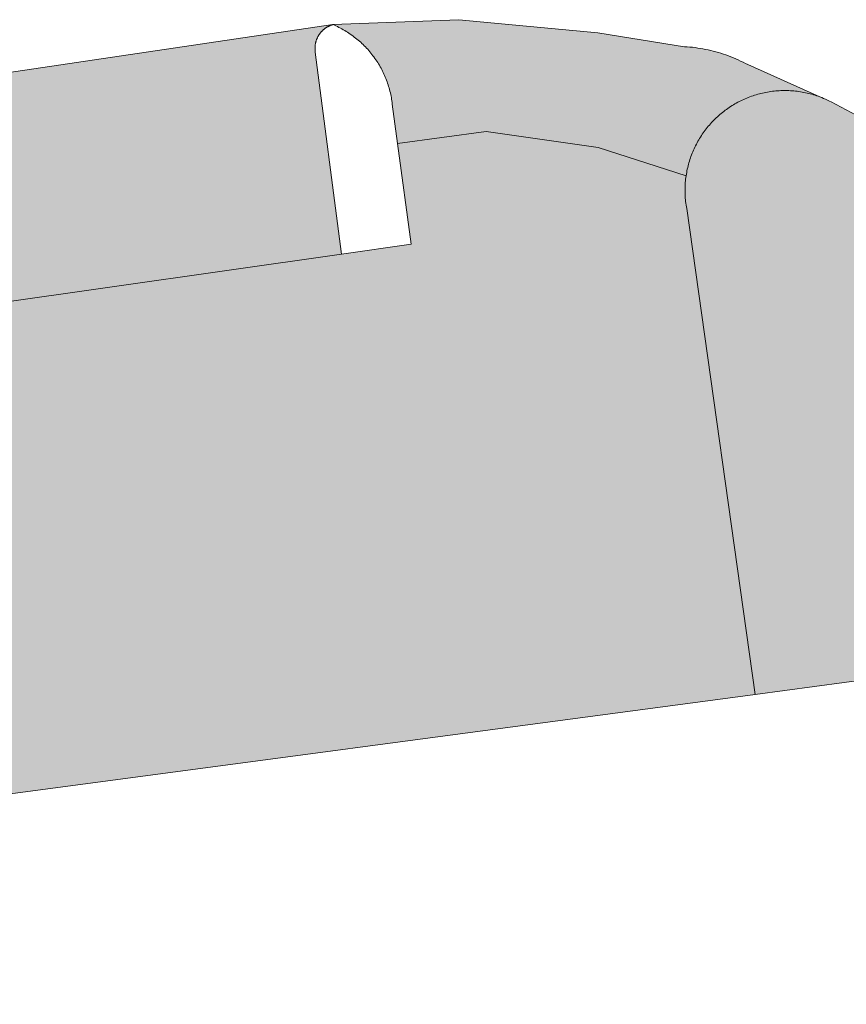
# Model space of a CAD drawing. Extents: x 97094 to 109644, y 463509 to 471969.
# Tile 159 of 256: x 102854 to 102872, y 468926 to 468947. Entities that reach past the tile are written whole.
import ezdxf

# ---------------------------------------------------------------- set-up
doc = ezdxf.new("R2010")
doc.units = 0
doc.layers.add('109 Onkruidbestrijding elementen', color=6, linetype='Continuous', lineweight=20, true_color=0xff00ff)

msp = doc.modelspace()

# ---------------------------------------------------------------- hatches: boundary and pattern name
at = {"layer": '109 Onkruidbestrijding elementen', "true_color": 0xff00ff}
for points in [[(102852.752, 468945.244), (102853.37, 468940.882), (102860.839, 468941.946), (102860.275, 468946.293), (102860.274, 468946.302), (102860.273, 468946.311), (102860.272, 468946.319), (102860.271, 468946.328), (102860.27, 468946.337), (102860.269, 468946.346), (102860.269, 468946.355), (102860.269, 468946.364), (102860.269, 468946.372), (102860.269, 468946.381), (102860.269, 468946.39), (102860.269, 468946.399), (102860.27, 468946.408), (102860.27, 468946.417), (102860.271, 468946.425), (102860.272, 468946.434), (102860.273, 468946.443), (102860.274, 468946.452), (102860.276, 468946.461), (102860.277, 468946.469), (102860.279, 468946.478), (102860.281, 468946.487), (102860.283, 468946.495), (102860.285, 468946.504), (102860.287, 468946.513), (102860.289, 468946.521), (102860.292, 468946.53), (102860.294, 468946.538), (102860.297, 468946.546), (102860.3, 468946.555), (102860.303, 468946.563), (102860.306, 468946.571), (102860.31, 468946.58), (102860.313, 468946.588), (102860.317, 468946.596), (102860.321, 468946.604), (102860.324, 468946.612), (102860.328, 468946.62), (102860.333, 468946.628), (102860.337, 468946.635), (102860.341, 468946.643), (102860.346, 468946.651), (102860.351, 468946.658), (102860.355, 468946.666), (102860.36, 468946.673), (102860.365, 468946.68), (102860.37, 468946.687), (102860.376, 468946.695), (102860.381, 468946.702), (102860.387, 468946.709), (102860.392, 468946.715), (102860.398, 468946.722), (102860.404, 468946.729), (102860.41, 468946.735), (102860.416, 468946.742), (102860.422, 468946.748), (102860.428, 468946.754), (102860.435, 468946.761), (102860.441, 468946.767), (102860.448, 468946.772), (102860.454, 468946.778), (102860.461, 468946.784), (102860.468, 468946.79), (102860.475, 468946.795), (102860.482, 468946.8), (102860.489, 468946.806), (102860.496, 468946.811), (102860.504, 468946.816), (102860.511, 468946.821), (102860.519, 468946.825), (102860.526, 468946.83), (102860.534, 468946.835), (102860.542, 468946.839), (102860.549, 468946.843), (102860.557, 468946.847), (102860.565, 468946.851), (102860.573, 468946.855), (102860.581, 468946.859), (102860.589, 468946.862), (102860.597, 468946.866), (102860.606, 468946.869), (102860.614, 468946.872), (102860.622, 468946.875), (102860.631, 468946.878), (102860.639, 468946.881), (102860.647, 468946.884), (102860.656, 468946.886), (102852.457, 468945.674), (102852.465, 468945.671), (102852.472, 468945.667), (102852.48, 468945.663), (102852.487, 468945.66), (102852.494, 468945.656), (102852.502, 468945.652), (102852.509, 468945.647), (102852.516, 468945.643), (102852.523, 468945.639), (102852.53, 468945.634), (102852.537, 468945.63), (102852.544, 468945.625), (102852.55, 468945.62), (102852.557, 468945.615), (102852.564, 468945.61), (102852.57, 468945.605), (102852.577, 468945.599), (102852.583, 468945.594), (102852.589, 468945.588), (102852.595, 468945.583), (102852.601, 468945.577), (102852.607, 468945.571), (102852.613, 468945.565), (102852.619, 468945.559), (102852.624, 468945.553), (102852.63, 468945.547), (102852.635, 468945.541), (102852.641, 468945.534), (102852.646, 468945.528), (102852.651, 468945.521), (102852.656, 468945.515), (102852.661, 468945.508), (102852.666, 468945.501), (102852.67, 468945.494), (102852.675, 468945.487), (102852.679, 468945.48), (102852.684, 468945.473), (102852.688, 468945.466), (102852.692, 468945.458), (102852.696, 468945.451), (102852.7, 468945.444), (102852.703, 468945.436), (102852.707, 468945.429), (102852.71, 468945.421), (102852.714, 468945.414), (102852.717, 468945.406), (102852.72, 468945.398), (102852.723, 468945.39), (102852.725, 468945.382), (102852.728, 468945.375), (102852.731, 468945.367), (102852.733, 468945.359), (102852.735, 468945.351), (102852.737, 468945.343), (102852.739, 468945.335), (102852.741, 468945.326), (102852.743, 468945.318), (102852.744, 468945.31), (102852.746, 468945.302), (102852.747, 468945.294), (102852.748, 468945.285), (102852.749, 468945.277), (102852.75, 468945.269), (102852.751, 468945.261), (102852.752, 468945.252), (102852.752, 468945.244)], [(102869.59, 468946.025), (102869.54, 468946.052), (102869.489, 468946.078), (102869.437, 468946.102), (102869.386, 468946.126), (102869.334, 468946.15), (102869.281, 468946.172), (102869.228, 468946.193), (102869.175, 468946.213), (102869.121, 468946.233), (102869.067, 468946.251), (102869.013, 468946.269), (102868.958, 468946.285), (102868.903, 468946.301), (102868.848, 468946.315), (102868.793, 468946.329), (102868.737, 468946.342), (102868.681, 468946.353), (102868.625, 468946.364), (102868.569, 468946.374), (102868.513, 468946.382), (102868.456, 468946.39), (102868.4, 468946.397), (102868.343, 468946.403), (102868.286, 468946.407), (102868.229, 468946.411), (102866.362, 468946.707), (102863.37, 468946.992), (102860.656, 468946.886), (102860.689, 468946.872), (102860.721, 468946.857), (102860.753, 468946.842), (102860.785, 468946.826), (102860.817, 468946.81), (102860.848, 468946.793), (102860.879, 468946.776), (102860.91, 468946.758), (102860.94, 468946.74), (102860.971, 468946.721), (102861, 468946.702), (102861.03, 468946.682), (102861.059, 468946.661), (102861.088, 468946.64), (102861.116, 468946.619), (102861.144, 468946.597), (102861.172, 468946.575), (102861.2, 468946.552), (102861.227, 468946.529), (102861.253, 468946.505), (102861.279, 468946.481), (102861.305, 468946.457), (102861.33, 468946.432), (102861.355, 468946.406), (102861.38, 468946.381), (102861.404, 468946.354), (102861.427, 468946.328), (102861.45, 468946.301), (102861.473, 468946.273), (102861.495, 468946.246), (102861.517, 468946.217), (102861.538, 468946.189), (102861.559, 468946.16), (102861.58, 468946.131), (102861.599, 468946.101), (102861.619, 468946.071), (102861.637, 468946.041), (102861.656, 468946.011), (102861.673, 468945.98), (102861.691, 468945.949), (102861.707, 468945.917), (102861.724, 468945.886), (102861.739, 468945.854), (102861.754, 468945.822), (102861.769, 468945.789), (102861.783, 468945.756), (102861.796, 468945.723), (102861.809, 468945.69), (102861.822, 468945.657), (102861.833, 468945.623), (102861.845, 468945.59), (102861.855, 468945.556), (102861.865, 468945.522), (102861.875, 468945.487), (102861.884, 468945.453), (102861.892, 468945.418), (102861.9, 468945.384), (102861.907, 468945.349), (102861.914, 468945.314), (102861.92, 468945.279), (102861.925, 468945.244), (102861.93, 468945.208), (102861.934, 468945.173), (102862.048, 468944.33), (102863.953, 468944.584), (102866.372, 468944.239), (102868.263, 468943.634), (102868.269, 468943.669), (102868.275, 468943.705), (102868.281, 468943.74), (102868.289, 468943.775), (102868.297, 468943.81), (102868.305, 468943.844), (102868.314, 468943.879), (102868.324, 468943.913), (102868.334, 468943.948), (102868.345, 468943.982), (102868.356, 468944.016), (102868.368, 468944.05), (102868.38, 468944.083), (102868.393, 468944.116), (102868.407, 468944.15), (102868.421, 468944.182), (102868.436, 468944.215), (102868.451, 468944.247), (102868.467, 468944.28), (102868.483, 468944.311), (102868.5, 468944.343), (102868.517, 468944.374), (102868.535, 468944.405), (102868.553, 468944.436), (102868.572, 468944.466), (102868.592, 468944.497), (102868.611, 468944.526), (102868.632, 468944.556), (102868.653, 468944.585), (102868.674, 468944.613), (102868.696, 468944.642), (102868.718, 468944.67), (102868.741, 468944.697), (102868.764, 468944.725), (102868.788, 468944.752), (102868.812, 468944.778), (102868.836, 468944.804), (102868.861, 468944.83), (102868.887, 468944.855), (102868.912, 468944.88), (102868.939, 468944.904), (102868.965, 468944.928), (102868.992, 468944.952), (102869.02, 468944.975), (102869.047, 468944.997), (102869.075, 468945.019), (102869.104, 468945.041), (102869.133, 468945.062), (102869.162, 468945.083), (102869.192, 468945.103), (102869.221, 468945.122), (102869.252, 468945.142), (102869.282, 468945.16), (102869.313, 468945.179), (102869.344, 468945.196), (102869.376, 468945.213), (102869.407, 468945.23), (102869.439, 468945.246), (102869.471, 468945.262), (102869.504, 468945.277), (102869.537, 468945.291), (102869.57, 468945.305), (102869.603, 468945.318), (102869.636, 468945.331), (102869.67, 468945.343), (102869.704, 468945.355), (102869.738, 468945.366), (102869.772, 468945.377), (102869.806, 468945.387), (102869.841, 468945.396), (102869.875, 468945.405), (102869.91, 468945.413), (102869.945, 468945.421), (102869.98, 468945.428), (102870.015, 468945.435), (102870.051, 468945.44), (102870.086, 468945.446), (102870.121, 468945.451), (102870.157, 468945.455), (102870.193, 468945.458), (102870.228, 468945.461), (102870.264, 468945.464), (102870.3, 468945.465), (102870.335, 468945.467), (102870.371, 468945.467), (102870.407, 468945.467), (102870.443, 468945.467), (102870.479, 468945.465), (102870.514, 468945.464), (102870.55, 468945.461), (102870.586, 468945.458), (102870.621, 468945.455), (102870.657, 468945.45), (102870.692, 468945.446), (102870.728, 468945.44), (102870.763, 468945.434), (102870.798, 468945.428), (102870.833, 468945.421), (102870.868, 468945.413), (102870.903, 468945.405), (102870.938, 468945.396), (102870.972, 468945.387), (102871.006, 468945.377), (102871.041, 468945.366), (102871.075, 468945.355), (102871.108, 468945.343), (102871.142, 468945.331), (102869.59, 468946.025)], [(102879.198, 468893.512), (102879.035, 468894.814), (102878.958, 468895.426), (102877.943, 468902.821), (102877.861, 468903.422), (102877.681, 468904.735), (102877.599, 468905.33), (102876.596, 468912.766), (102876.516, 468913.346), (102876.34, 468914.618), (102876.256, 468915.223), (102875.228, 468922.675), (102875.154, 468923.254), (102874.987, 468924.565), (102874.913, 468925.141), (102873.54, 468935.059), (102877.819, 468935.633), (102877.827, 468935.634), (102877.836, 468935.635), (102877.844, 468935.636), (102877.852, 468935.638), (102877.861, 468935.639), (102877.869, 468935.641), (102877.877, 468935.643), (102877.885, 468935.645), (102877.893, 468935.647), (102877.901, 468935.649), (102877.909, 468935.652), (102877.917, 468935.654), (102877.925, 468935.657), (102877.933, 468935.66), (102877.941, 468935.662), (102877.949, 468935.665), (102877.957, 468935.669), (102877.965, 468935.672), (102877.972, 468935.675), (102877.98, 468935.679), (102877.987, 468935.683), (102877.995, 468935.686), (102878.002, 468935.69), (102878.01, 468935.694), (102878.017, 468935.698), (102878.024, 468935.703), (102878.031, 468935.707), (102878.038, 468935.712), (102878.045, 468935.716), (102878.052, 468935.721), (102878.059, 468935.726), (102878.066, 468935.731), (102878.073, 468935.736), (102878.079, 468935.741), (102878.086, 468935.747), (102878.092, 468935.752), (102878.098, 468935.758), (102878.105, 468935.763), (102878.111, 468935.769), (102878.117, 468935.775), (102878.123, 468935.781), (102878.129, 468935.787), (102878.134, 468935.793), (102878.14, 468935.799), (102878.146, 468935.805), (102878.151, 468935.812), (102878.156, 468935.818), (102878.161, 468935.825), (102878.167, 468935.832), (102878.172, 468935.838), (102878.176, 468935.845), (102878.181, 468935.852), (102878.186, 468935.859), (102878.19, 468935.866), (102878.195, 468935.873), (102878.199, 468935.881), (102878.203, 468935.888), (102878.207, 468935.895), (102878.211, 468935.903), (102878.215, 468935.91), (102878.219, 468935.918), (102878.222, 468935.925), (102878.226, 468935.933), (102878.229, 468935.941), (102878.232, 468935.949), (102878.235, 468935.956), (102878.238, 468935.964), (102878.241, 468935.972), (102878.243, 468935.98), (102878.246, 468935.988), (102878.248, 468935.996), (102878.25, 468936.004), (102878.252, 468936.013), (102878.254, 468936.021), (102878.256, 468936.029), (102878.258, 468936.037), (102878.259, 468936.045), (102878.261, 468936.054), (102878.262, 468936.062), (102878.263, 468936.07), (102878.264, 468936.079), (102878.265, 468936.087), (102878.266, 468936.095), (102878.266, 468936.104), (102878.267, 468936.112), (102878.267, 468936.121), (102878.267, 468936.129), (102878.267, 468936.137), (102878.267, 468936.146), (102878.267, 468936.154), (102878.267, 468936.163), (102878.266, 468936.171), (102878.24, 468936.372), (102878.213, 468936.556), (102878.183, 468936.74), (102878.151, 468936.923), (102878.115, 468937.105), (102878.076, 468937.287), (102878.034, 468937.468), (102877.989, 468937.649), (102877.94, 468937.828), (102877.889, 468938.007), (102877.835, 468938.185), (102877.778, 468938.362), (102877.718, 468938.538), (102877.655, 468938.713), (102877.589, 468938.887), (102877.521, 468939.06), (102877.449, 468939.232), (102877.374, 468939.402), (102877.297, 468939.571), (102877.217, 468939.739), (102877.134, 468939.905), (102877.048, 468940.071), (102876.959, 468940.234), (102876.868, 468940.396), (102876.774, 468940.557), (102876.677, 468940.716), (102876.578, 468940.873), (102876.476, 468941.028), (102876.372, 468941.182), (102876.264, 468941.334), (102876.155, 468941.485), (102876.043, 468941.633), (102875.928, 468941.779), (102875.811, 468941.924), (102875.692, 468942.067), (102875.57, 468942.207), (102875.446, 468942.346), (102875.319, 468942.482), (102875.19, 468942.616), (102875.059, 468942.748), (102874.926, 468942.878), (102874.791, 468943.006), (102874.653, 468943.131), (102874.514, 468943.254), (102874.372, 468943.375), (102874.229, 468943.493), (102874.083, 468943.609), (102873.936, 468943.722), (102873.786, 468943.833), (102873.635, 468943.941), (102873.482, 468944.047), (102873.328, 468944.15), (102873.171, 468944.251), (102873.013, 468944.349), (102872.853, 468944.444), (102872.692, 468944.537), (102872.529, 468944.627), (102872.365, 468944.714), (102872.199, 468944.798), (102872.032, 468944.88), (102871.388, 468945.221), (102871.348, 468945.241), (102871.307, 468945.261), (102871.267, 468945.28), (102871.225, 468945.298), (102871.184, 468945.315), (102871.142, 468945.331), (102871.108, 468945.343), (102871.075, 468945.355), (102871.041, 468945.366), (102871.006, 468945.377), (102870.972, 468945.387), (102870.938, 468945.396), (102870.903, 468945.405), (102870.868, 468945.413), (102870.833, 468945.421), (102870.798, 468945.428), (102870.763, 468945.434), (102870.728, 468945.44), (102870.692, 468945.446), (102870.657, 468945.45), (102870.621, 468945.455), (102870.586, 468945.458), (102870.55, 468945.461), (102870.514, 468945.464), (102870.479, 468945.465), (102870.443, 468945.467), (102870.407, 468945.467), (102870.371, 468945.467), (102870.335, 468945.467), (102870.3, 468945.465), (102870.264, 468945.464), (102870.228, 468945.461), (102870.193, 468945.458), (102870.157, 468945.455), (102870.121, 468945.451), (102870.086, 468945.446), (102870.051, 468945.44), (102870.015, 468945.435), (102869.98, 468945.428), (102869.945, 468945.421), (102869.91, 468945.413), (102869.875, 468945.405), (102869.841, 468945.396), (102869.806, 468945.387), (102869.772, 468945.377), (102869.738, 468945.366), (102869.704, 468945.355), (102869.67, 468945.343), (102869.636, 468945.331), (102869.603, 468945.318), (102869.57, 468945.305), (102869.537, 468945.291), (102869.504, 468945.277), (102869.471, 468945.262), (102869.439, 468945.246), (102869.407, 468945.23), (102869.376, 468945.213), (102869.344, 468945.196), (102869.313, 468945.179), (102869.282, 468945.16), (102869.252, 468945.142), (102869.221, 468945.122), (102869.192, 468945.103), (102869.162, 468945.083), (102869.133, 468945.062), (102869.104, 468945.041), (102869.075, 468945.019), (102869.047, 468944.997), (102869.02, 468944.975), (102868.992, 468944.952), (102868.965, 468944.928), (102868.939, 468944.904), (102868.912, 468944.88), (102868.887, 468944.855), (102868.861, 468944.83), (102868.836, 468944.804), (102868.812, 468944.778), (102868.788, 468944.752), (102868.764, 468944.725), (102868.741, 468944.697), (102868.718, 468944.67), (102868.696, 468944.642), (102868.674, 468944.613), (102868.653, 468944.585), (102868.632, 468944.556), (102868.611, 468944.526), (102868.592, 468944.497), (102868.572, 468944.466), (102868.553, 468944.436), (102868.535, 468944.405), (102868.517, 468944.374), (102868.5, 468944.343), (102868.483, 468944.311), (102868.467, 468944.28), (102868.451, 468944.247), (102868.436, 468944.215), (102868.421, 468944.182), (102868.407, 468944.15), (102868.393, 468944.116), (102868.38, 468944.083), (102868.368, 468944.05), (102868.356, 468944.016), (102868.345, 468943.982), (102868.334, 468943.948), (102868.324, 468943.913), (102868.314, 468943.879), (102868.305, 468943.844), (102868.297, 468943.81), (102868.289, 468943.775), (102868.281, 468943.74), (102868.275, 468943.705), (102868.269, 468943.669), (102868.263, 468943.634), (102868.258, 468943.597), (102868.253, 468943.56), (102868.249, 468943.523), (102868.246, 468943.486), (102868.244, 468943.448), (102868.242, 468943.411), (102868.24, 468943.374), (102868.24, 468943.337), (102868.24, 468943.299), (102868.24, 468943.262), (102868.242, 468943.225), (102868.244, 468943.187), (102868.246, 468943.15), (102868.249, 468943.113), (102868.253, 468943.076), (102868.258, 468943.039), (102868.263, 468943.002), (102868.269, 468942.965), (102868.275, 468942.928), (102869.748, 468932.468), (102872.304, 468932.81), (102878.672, 468885.171), (102876.308, 468884.855), (102876.719, 468881.915), (102881.609, 468882.62), (102882.156, 468878.484), (102882.159, 468878.477), (102882.162, 468878.471), (102882.165, 468878.464), (102882.168, 468878.457), (102882.172, 468878.451), (102882.175, 468878.444), (102882.179, 468878.438), (102882.182, 468878.432), (102882.186, 468878.425), (102882.19, 468878.419), (102882.194, 468878.413), (102882.198, 468878.407), (102882.202, 468878.401), (102882.206, 468878.395), (102882.211, 468878.389), (102882.215, 468878.383), (102882.22, 468878.377), (102882.224, 468878.372), (102882.229, 468878.366), (102882.234, 468878.361), (102882.239, 468878.355), (102882.244, 468878.35), (102882.249, 468878.345), (102882.254, 468878.34), (102882.26, 468878.335), (102882.265, 468878.33), (102882.27, 468878.325), (102882.276, 468878.32), (102882.282, 468878.315), (102882.287, 468878.31), (102882.293, 468878.306), (102882.299, 468878.301), (102882.305, 468878.297), (102882.311, 468878.293), (102882.317, 468878.289), (102882.323, 468878.285), (102882.329, 468878.281), (102882.335, 468878.277), (102882.342, 468878.273), (102882.348, 468878.27), (102882.354, 468878.266), (102882.361, 468878.263), (102882.367, 468878.259), (102882.374, 468878.256), (102882.381, 468878.253), (102882.387, 468878.25), (102882.394, 468878.247), (102882.401, 468878.244), (102882.408, 468878.242), (102882.415, 468878.239), (102882.422, 468878.237), (102882.429, 468878.235), (102882.436, 468878.232), (102882.443, 468878.23), (102882.45, 468878.228), (102882.457, 468878.227), (102882.464, 468878.225), (102882.471, 468878.223), (102882.478, 468878.222), (102882.485, 468878.22), (102882.493, 468878.219), (102882.5, 468878.218), (102882.507, 468878.217), (102882.514, 468878.216), (102882.522, 468878.215), (102882.529, 468878.215), (102882.536, 468878.214), (102882.544, 468878.214), (102882.551, 468878.214), (102882.558, 468878.213), (102882.566, 468878.213), (102882.573, 468878.213), (102882.58, 468878.214), (102882.588, 468878.214), (102882.595, 468878.214), (102882.602, 468878.215), (102882.609, 468878.216), (102882.617, 468878.216), (102882.624, 468878.217), (102882.631, 468878.218), (102882.638, 468878.22), (102882.646, 468878.221), (102882.653, 468878.222), (102882.66, 468878.224), (102882.667, 468878.226), (102882.674, 468878.227), (102882.681, 468878.229), (102882.688, 468878.231), (102882.695, 468878.233), (102882.702, 468878.236), (102882.709, 468878.238), (102882.716, 468878.24), (102882.723, 468878.243), (102882.73, 468878.246), (102882.737, 468878.248), (102882.743, 468878.251), (102882.75, 468878.254), (102882.757, 468878.258), (102882.763, 468878.261), (102882.77, 468878.264), (102882.776, 468878.268), (102882.783, 468878.271), (102882.789, 468878.275), (102882.795, 468878.279), (102882.802, 468878.282), (102882.808, 468878.286), (102882.814, 468878.291), (102882.82, 468878.295), (102882.826, 468878.299), (102882.832, 468878.303), (102882.837, 468878.308), (102882.843, 468878.312), (102882.849, 468878.317), (102882.854, 468878.322), (102882.86, 468878.327), (102882.865, 468878.332), (102882.871, 468878.337), (102882.876, 468878.342), (102882.881, 468878.347), (102882.959, 468878.393), (102883.035, 468878.441), (102883.111, 468878.489), (102883.186, 468878.539), (102883.261, 468878.591), (102883.334, 468878.643), (102883.407, 468878.697), (102883.478, 468878.752), (102883.549, 468878.808), (102883.619, 468878.866), (102883.688, 468878.924), (102883.755, 468878.984), (102883.822, 468879.044), (102883.888, 468879.106), (102883.952, 468879.169), (102884.016, 468879.233), (102884.079, 468879.299), (102884.14, 468879.365), (102884.2, 468879.432), (102884.259, 468879.5), (102884.317, 468879.569), (102884.374, 468879.639), (102884.43, 468879.711), (102884.484, 468879.783), (102884.538, 468879.855), (102884.59, 468879.929), (102884.64, 468880.004), (102884.69, 468880.079), (102884.738, 468880.156), (102884.785, 468880.233), (102884.83, 468880.311), (102884.875, 468880.39), (102884.918, 468880.469), (102884.959, 468880.549), (102885, 468880.63), (102885.039, 468880.711), (102885.076, 468880.793), (102885.112, 468880.876), (102885.147, 468880.959), (102885.18, 468881.043), (102885.212, 468881.128), (102885.243, 468881.213), (102885.272, 468881.298), (102885.3, 468881.384), (102885.326, 468881.471), (102885.35, 468881.557), (102885.374, 468881.645), (102885.396, 468881.732), (102885.416, 468881.82), (102885.435, 468881.908), (102885.452, 468881.997), (102885.468, 468882.086), (102885.482, 468882.175), (102885.495, 468882.264), (102885.507, 468882.354), (102885.516, 468882.444), (102885.525, 468882.534), (102885.532, 468882.624), (102885.537, 468882.714), (102885.541, 468882.804), (102885.543, 468882.894), (102885.544, 468882.984), (102885.543, 468883.075), (102885.541, 468883.165), (102885.537, 468883.255), (102885.532, 468883.345), (102885.525, 468883.435), (102885.517, 468883.525), (102885.507, 468883.615), (102885.208, 468885.684), (102885.206, 468885.693), (102885.205, 468885.702), (102885.203, 468885.711), (102885.201, 468885.719), (102885.199, 468885.728), (102885.197, 468885.737), (102885.194, 468885.746), (102885.192, 468885.754), (102885.189, 468885.763), (102885.186, 468885.771), (102885.183, 468885.78), (102885.18, 468885.788), (102885.177, 468885.797), (102885.173, 468885.805), (102885.17, 468885.814), (102885.166, 468885.822), (102885.162, 468885.83), (102885.158, 468885.838), (102885.154, 468885.846), (102885.15, 468885.854), (102885.146, 468885.862), (102885.141, 468885.87), (102885.137, 468885.878), (102885.132, 468885.885), (102885.127, 468885.893), (102885.122, 468885.9), (102885.117, 468885.908), (102885.112, 468885.915), (102885.106, 468885.922), (102885.101, 468885.93), (102885.095, 468885.937), (102885.089, 468885.944), (102885.083, 468885.95), (102885.078, 468885.957), (102885.071, 468885.964), (102885.065, 468885.97), (102885.059, 468885.977), (102885.053, 468885.983), (102885.046, 468885.99), (102885.039, 468885.996), (102885.033, 468886.002), (102885.026, 468886.008), (102885.019, 468886.013), (102885.012, 468886.019), (102885.005, 468886.025), (102884.998, 468886.03), (102884.991, 468886.036), (102884.983, 468886.041), (102884.976, 468886.046), (102884.968, 468886.051), (102884.961, 468886.056), (102884.953, 468886.06), (102884.945, 468886.065), (102884.937, 468886.069), (102884.929, 468886.074), (102884.921, 468886.078), (102884.913, 468886.082), (102884.905, 468886.086), (102884.897, 468886.09), (102884.889, 468886.093), (102884.88, 468886.097), (102884.872, 468886.1), (102884.864, 468886.103), (102884.855, 468886.106), (102884.847, 468886.109), (102884.838, 468886.112), (102884.829, 468886.115), (102884.821, 468886.117), (102884.812, 468886.12), (102884.803, 468886.122), (102884.794, 468886.124), (102884.786, 468886.126), (102884.777, 468886.128), (102884.768, 468886.129), (102884.759, 468886.131), (102884.75, 468886.132), (102884.741, 468886.133), (102884.732, 468886.134), (102884.723, 468886.135), (102884.714, 468886.136), (102884.705, 468886.137), (102884.696, 468886.137), (102884.687, 468886.137), (102884.678, 468886.138), (102884.669, 468886.137), (102884.66, 468886.137), (102884.651, 468886.137), (102880.269, 468885.466), (102879.273, 468892.91), (102879.198, 468893.512)], [(102844.874, 468939.705), (102843.257, 468939.476), (102837.267, 468938.66), (102835.247, 468938.383), (102825.356, 468937.028), (102823.328, 468936.75), (102817.329, 468935.947), (102815.31, 468935.665), (102805.24, 468934.261), (102794.621, 468932.863), (102789.652, 468932.207), (102786.34, 468931.829), (102787.197, 468926.696), (102790.52, 468927.174), (102790.48, 468927.473), (102810.601, 468930.162), (102851.569, 468935.639), (102852.305, 468930.137), (102869.748, 468932.468), (102868.275, 468942.928), (102868.269, 468942.965), (102868.263, 468943.002), (102868.258, 468943.039), (102868.253, 468943.076), (102868.249, 468943.113), (102868.246, 468943.15), (102868.244, 468943.187), (102868.242, 468943.225), (102868.24, 468943.262), (102868.24, 468943.299), (102868.24, 468943.337), (102868.24, 468943.374), (102868.242, 468943.411), (102868.244, 468943.448), (102868.246, 468943.486), (102868.249, 468943.523), (102868.253, 468943.56), (102868.258, 468943.597), (102868.263, 468943.634), (102866.372, 468944.239), (102863.953, 468944.584), (102862.048, 468944.33), (102862.34, 468942.16), (102860.839, 468941.946), (102853.37, 468940.882), (102852.349, 468940.764), (102844.874, 468939.705)]]:
    msp.add_hatch(color=6, dxfattribs=at).paths.add_polyline_path(points)

# ---------------------------------------------------------------- linework, layer by layer
at = {"layer": '109 Onkruidbestrijding elementen', "color": 3, "true_color": 0x00ff00}
for points in [[(102853.37, 468940.882), (102860.839, 468941.946), (102860.275, 468946.293), (102860.274, 468946.302), (102860.273, 468946.311), (102860.272, 468946.319), (102860.271, 468946.328), (102860.27, 468946.337), (102860.269, 468946.346), (102860.269, 468946.355), (102860.269, 468946.364), (102860.269, 468946.372), (102860.269, 468946.381), (102860.269, 468946.39), (102860.269, 468946.399), (102860.27, 468946.408), (102860.27, 468946.417), (102860.271, 468946.425), (102860.272, 468946.434), (102860.273, 468946.443), (102860.274, 468946.452), (102860.276, 468946.461), (102860.277, 468946.469), (102860.279, 468946.478), (102860.281, 468946.487), (102860.283, 468946.495), (102860.285, 468946.504), (102860.287, 468946.513), (102860.289, 468946.521), (102860.292, 468946.53), (102860.294, 468946.538), (102860.297, 468946.546), (102860.3, 468946.555), (102860.303, 468946.563), (102860.306, 468946.571), (102860.31, 468946.58), (102860.313, 468946.588), (102860.317, 468946.596), (102860.321, 468946.604), (102860.324, 468946.612), (102860.328, 468946.62), (102860.333, 468946.628), (102860.337, 468946.635), (102860.341, 468946.643), (102860.346, 468946.651), (102860.351, 468946.658), (102860.355, 468946.666), (102860.36, 468946.673), (102860.365, 468946.68), (102860.37, 468946.687), (102860.376, 468946.695), (102860.381, 468946.702), (102860.387, 468946.709), (102860.392, 468946.715), (102860.398, 468946.722), (102860.404, 468946.729), (102860.41, 468946.735), (102860.416, 468946.742), (102860.422, 468946.748), (102860.428, 468946.754), (102860.435, 468946.761), (102860.441, 468946.767), (102860.448, 468946.772), (102860.454, 468946.778), (102860.461, 468946.784), (102860.468, 468946.79), (102860.475, 468946.795), (102860.482, 468946.8), (102860.489, 468946.806), (102860.496, 468946.811), (102860.504, 468946.816), (102860.511, 468946.821), (102860.519, 468946.825), (102860.526, 468946.83), (102860.534, 468946.835), (102860.542, 468946.839), (102860.549, 468946.843), (102860.557, 468946.847), (102860.565, 468946.851), (102860.573, 468946.855), (102860.581, 468946.859), (102860.589, 468946.862), (102860.597, 468946.866), (102860.606, 468946.869), (102860.614, 468946.872), (102860.622, 468946.875), (102860.631, 468946.878), (102860.639, 468946.881), (102860.647, 468946.884), (102860.656, 468946.886), (102852.457, 468945.674)], [(102872.032, 468944.88), (102871.388, 468945.221), (102871.348, 468945.241), (102871.307, 468945.261), (102871.267, 468945.28), (102871.225, 468945.298), (102871.184, 468945.315), (102871.142, 468945.331), (102871.108, 468945.343), (102871.075, 468945.355), (102871.041, 468945.366), (102871.006, 468945.377), (102870.972, 468945.387), (102870.938, 468945.396), (102870.903, 468945.405), (102870.868, 468945.413), (102870.833, 468945.421), (102870.798, 468945.428), (102870.763, 468945.434), (102870.728, 468945.44), (102870.692, 468945.446), (102870.657, 468945.45), (102870.621, 468945.455), (102870.586, 468945.458), (102870.55, 468945.461), (102870.514, 468945.464), (102870.479, 468945.465), (102870.443, 468945.467), (102870.407, 468945.467), (102870.371, 468945.467), (102870.335, 468945.467), (102870.3, 468945.465), (102870.264, 468945.464), (102870.228, 468945.461), (102870.193, 468945.458), (102870.157, 468945.455), (102870.121, 468945.451), (102870.086, 468945.446), (102870.051, 468945.44), (102870.015, 468945.435), (102869.98, 468945.428), (102869.945, 468945.421), (102869.91, 468945.413), (102869.875, 468945.405), (102869.841, 468945.396), (102869.806, 468945.387), (102869.772, 468945.377), (102869.738, 468945.366), (102869.704, 468945.355), (102869.67, 468945.343), (102869.636, 468945.331), (102869.603, 468945.318), (102869.57, 468945.305), (102869.537, 468945.291), (102869.504, 468945.277), (102869.471, 468945.262), (102869.439, 468945.246), (102869.407, 468945.23), (102869.376, 468945.213), (102869.344, 468945.196), (102869.313, 468945.179), (102869.282, 468945.16), (102869.252, 468945.142), (102869.221, 468945.122), (102869.192, 468945.103), (102869.162, 468945.083), (102869.133, 468945.062), (102869.104, 468945.041), (102869.075, 468945.019), (102869.047, 468944.997), (102869.02, 468944.975), (102868.992, 468944.952), (102868.965, 468944.928), (102868.939, 468944.904), (102868.912, 468944.88), (102868.887, 468944.855), (102868.861, 468944.83), (102868.836, 468944.804), (102868.812, 468944.778), (102868.788, 468944.752), (102868.764, 468944.725), (102868.741, 468944.697), (102868.718, 468944.67), (102868.696, 468944.642), (102868.674, 468944.613), (102868.653, 468944.585), (102868.632, 468944.556), (102868.611, 468944.526), (102868.592, 468944.497), (102868.572, 468944.466), (102868.553, 468944.436), (102868.535, 468944.405), (102868.517, 468944.374), (102868.5, 468944.343), (102868.483, 468944.311), (102868.467, 468944.28), (102868.451, 468944.247), (102868.436, 468944.215), (102868.421, 468944.182), (102868.407, 468944.15), (102868.393, 468944.116), (102868.38, 468944.083), (102868.368, 468944.05), (102868.356, 468944.016), (102868.345, 468943.982), (102868.334, 468943.948), (102868.324, 468943.913), (102868.314, 468943.879), (102868.305, 468943.844), (102868.297, 468943.81), (102868.289, 468943.775), (102868.281, 468943.74), (102868.275, 468943.705), (102868.269, 468943.669), (102868.263, 468943.634), (102868.258, 468943.597), (102868.253, 468943.56), (102868.249, 468943.523), (102868.246, 468943.486), (102868.244, 468943.448), (102868.242, 468943.411), (102868.24, 468943.374), (102868.24, 468943.337), (102868.24, 468943.299), (102868.24, 468943.262), (102868.242, 468943.225), (102868.244, 468943.187), (102868.246, 468943.15), (102868.249, 468943.113), (102868.253, 468943.076), (102868.258, 468943.039), (102868.263, 468943.002), (102868.269, 468942.965), (102868.275, 468942.928), (102869.748, 468932.468), (102872.304, 468932.81)], [(102852.305, 468930.137), (102869.748, 468932.468), (102868.275, 468942.928), (102868.269, 468942.965), (102868.263, 468943.002), (102868.258, 468943.039), (102868.253, 468943.076), (102868.249, 468943.113), (102868.246, 468943.15), (102868.244, 468943.187), (102868.242, 468943.225), (102868.24, 468943.262), (102868.24, 468943.299), (102868.24, 468943.337), (102868.24, 468943.374), (102868.242, 468943.411), (102868.244, 468943.448), (102868.246, 468943.486), (102868.249, 468943.523), (102868.253, 468943.56), (102868.258, 468943.597), (102868.263, 468943.634), (102866.372, 468944.239), (102863.953, 468944.584), (102862.048, 468944.33), (102862.34, 468942.16), (102860.839, 468941.946), (102853.37, 468940.882)]]:
    msp.add_lwpolyline(points, dxfattribs=at)
msp.add_lwpolyline([(102869.59, 468946.025), (102869.54, 468946.052), (102869.489, 468946.078), (102869.437, 468946.102), (102869.386, 468946.126), (102869.334, 468946.15), (102869.281, 468946.172), (102869.228, 468946.193), (102869.175, 468946.213), (102869.121, 468946.233), (102869.067, 468946.251), (102869.013, 468946.269), (102868.958, 468946.285), (102868.903, 468946.301), (102868.848, 468946.315), (102868.793, 468946.329), (102868.737, 468946.342), (102868.681, 468946.353), (102868.625, 468946.364), (102868.569, 468946.374), (102868.513, 468946.382), (102868.456, 468946.39), (102868.4, 468946.397), (102868.343, 468946.403), (102868.286, 468946.407), (102868.229, 468946.411), (102866.362, 468946.707), (102863.37, 468946.992), (102860.656, 468946.886), (102860.689, 468946.872), (102860.721, 468946.857), (102860.753, 468946.842), (102860.785, 468946.826), (102860.817, 468946.81), (102860.848, 468946.793), (102860.879, 468946.776), (102860.91, 468946.758), (102860.94, 468946.74), (102860.971, 468946.721), (102861, 468946.702), (102861.03, 468946.682), (102861.059, 468946.661), (102861.088, 468946.64), (102861.116, 468946.619), (102861.144, 468946.597), (102861.172, 468946.575), (102861.2, 468946.552), (102861.227, 468946.529), (102861.253, 468946.505), (102861.279, 468946.481), (102861.305, 468946.457), (102861.33, 468946.432), (102861.355, 468946.406), (102861.38, 468946.381), (102861.404, 468946.354), (102861.427, 468946.328), (102861.45, 468946.301), (102861.473, 468946.273), (102861.495, 468946.246), (102861.517, 468946.217), (102861.538, 468946.189), (102861.559, 468946.16), (102861.58, 468946.131), (102861.599, 468946.101), (102861.619, 468946.071), (102861.637, 468946.041), (102861.656, 468946.011), (102861.673, 468945.98), (102861.691, 468945.949), (102861.707, 468945.917), (102861.724, 468945.886), (102861.739, 468945.854), (102861.754, 468945.822), (102861.769, 468945.789), (102861.783, 468945.756), (102861.796, 468945.723), (102861.809, 468945.69), (102861.822, 468945.657), (102861.833, 468945.623), (102861.845, 468945.59), (102861.855, 468945.556), (102861.865, 468945.522), (102861.875, 468945.487), (102861.884, 468945.453), (102861.892, 468945.418), (102861.9, 468945.384), (102861.907, 468945.349), (102861.914, 468945.314), (102861.92, 468945.279), (102861.925, 468945.244), (102861.93, 468945.208), (102861.934, 468945.173), (102862.048, 468944.33), (102863.953, 468944.584), (102866.372, 468944.239), (102868.263, 468943.634), (102868.269, 468943.669), (102868.275, 468943.705), (102868.281, 468943.74), (102868.289, 468943.775), (102868.297, 468943.81), (102868.305, 468943.844), (102868.314, 468943.879), (102868.324, 468943.913), (102868.334, 468943.948), (102868.345, 468943.982), (102868.356, 468944.016), (102868.368, 468944.05), (102868.38, 468944.083), (102868.393, 468944.116), (102868.407, 468944.15), (102868.421, 468944.182), (102868.436, 468944.215), (102868.451, 468944.247), (102868.467, 468944.28), (102868.483, 468944.311), (102868.5, 468944.343), (102868.517, 468944.374), (102868.535, 468944.405), (102868.553, 468944.436), (102868.572, 468944.466), (102868.592, 468944.497), (102868.611, 468944.526), (102868.632, 468944.556), (102868.653, 468944.585), (102868.674, 468944.613), (102868.696, 468944.642), (102868.718, 468944.67), (102868.741, 468944.697), (102868.764, 468944.725), (102868.788, 468944.752), (102868.812, 468944.778), (102868.836, 468944.804), (102868.861, 468944.83), (102868.887, 468944.855), (102868.912, 468944.88), (102868.939, 468944.904), (102868.965, 468944.928), (102868.992, 468944.952), (102869.02, 468944.975), (102869.047, 468944.997), (102869.075, 468945.019), (102869.104, 468945.041), (102869.133, 468945.062), (102869.162, 468945.083), (102869.192, 468945.103), (102869.221, 468945.122), (102869.252, 468945.142), (102869.282, 468945.16), (102869.313, 468945.179), (102869.344, 468945.196), (102869.376, 468945.213), (102869.407, 468945.23), (102869.439, 468945.246), (102869.471, 468945.262), (102869.504, 468945.277), (102869.537, 468945.291), (102869.57, 468945.305), (102869.603, 468945.318), (102869.636, 468945.331), (102869.67, 468945.343), (102869.704, 468945.355), (102869.738, 468945.366), (102869.772, 468945.377), (102869.806, 468945.387), (102869.841, 468945.396), (102869.875, 468945.405), (102869.91, 468945.413), (102869.945, 468945.421), (102869.98, 468945.428), (102870.015, 468945.435), (102870.051, 468945.44), (102870.086, 468945.446), (102870.121, 468945.451), (102870.157, 468945.455), (102870.193, 468945.458), (102870.228, 468945.461), (102870.264, 468945.464), (102870.3, 468945.465), (102870.335, 468945.467), (102870.371, 468945.467), (102870.407, 468945.467), (102870.443, 468945.467), (102870.479, 468945.465), (102870.514, 468945.464), (102870.55, 468945.461), (102870.586, 468945.458), (102870.621, 468945.455), (102870.657, 468945.45), (102870.692, 468945.446), (102870.728, 468945.44), (102870.763, 468945.434), (102870.798, 468945.428), (102870.833, 468945.421), (102870.868, 468945.413), (102870.903, 468945.405), (102870.938, 468945.396), (102870.972, 468945.387), (102871.006, 468945.377), (102871.041, 468945.366), (102871.075, 468945.355), (102871.108, 468945.343), (102871.142, 468945.331), (102869.59, 468946.025)], close=True, dxfattribs=at)

doc.saveas('drawing.dxf')
